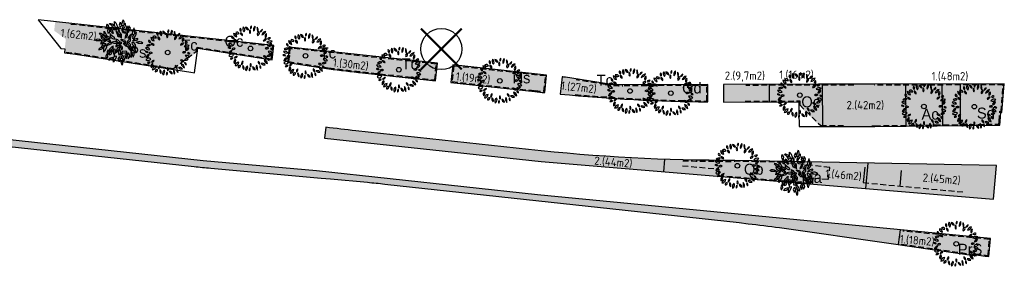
# Model space of a CAD drawing. Header units: metres. Extents: x 197542 to 199322, y 355606 to 356153.
# Tile 3 of 19: x 197918 to 198025, y 356116 to 356143. Entities that reach past the tile are written whole.
import ezdxf

# ---------------------------------------------------------------- set-up
doc = ezdxf.new("R2010")
doc.units = ezdxf.units.M
doc.linetypes.add('DASHED4', pattern=[0.1875, 0.125, -0.0625])
doc.layers.add('-bomen BRO 16-06-2011', color=6, linetype='Continuous')
doc.layers.add('N-WE-GR-BOOM', color=96, linetype='Continuous')
for name, color, linetype, lineweight in [('B-WE-GR-BOOM-S', 252, 'Continuous', 25), ('N-GV-GR-BEPLANTING_CULTUUR_VASTEPLANTEN-T', 1, 'Continuous', 35), ('N-WE-GR-BOOM-S', 96, 'Continuous', 25), ('N-WE-GR-GEOTEXTIEL-G', 18, 'DASHED4', 30), ('N-WE-GR-WORTELSCHERM-G', 20, 'DASHED4', 30), ('V-WE-GR-BOOM-S', 10, 'Continuous', 25)]:
    doc.layers.add(name, color=color, linetype=linetype, lineweight=lineweight)
doc.layers.add('N-WE-GR-TEELAARDE_TYPE-E-A', color=7, linetype='Continuous', lineweight=18, true_color=0xe74bec)
doc.layers.add('N-WE-VH-GRAS', color=7, linetype='Continuous', lineweight=9, true_color=0x8dd176)
doc.layers.add('X-XX-HULPLIJNEN', color=4, linetype='Continuous', plot=False)
doc.styles.add('ATT', font='romans.shx')
doc.styles.add('bomennummering', font='LCALLIG.TTF', dxfattribs={"height": 0.5})
doc.styles.add('NLCS-ISO', font='NLCS-ISO.ttf')

# ---------------------------------------------------------------- blocks, each defined once
blk = doc.blocks.new('12PPLT06')
at = {"color": 0, "linetype": 'ByBlock'}
blk.add_circle((-0.000255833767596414, 0.0006692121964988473), 0.05, dxfattribs=at)
for centre, radius, start, end in [((-0.1922265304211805, 0.4144898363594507), 0.04510308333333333, 146.815069, 244.019343), ((-0.2497319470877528, 0.3986316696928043), 0.04510308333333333, 326.815069, 64.019343), ((-0.0861073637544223, 0.4282650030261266), 0.08348141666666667, 149.473723, 231.758585), ((-0.209690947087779, 0.4051008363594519), 0.08348141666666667, 329.473723, 51.758585), ((-0.02870544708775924, 0.4858358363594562), 0.08172058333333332, 192.305955, 259.684897), ((-0.1231813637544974, 0.388018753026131), 0.08172058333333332, 12.305955, 79.68489699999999), ((0.05000580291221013, 0.4504235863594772), 0.05243733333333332, 125.409332, 202.710088), ((-0.02874894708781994, 0.4729173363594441), 0.05243733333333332, 305.409332, 22.710088), ((0.1770898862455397, 0.4065607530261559), 0.1137750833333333, 133.811686, 194.307734), ((-0.01192153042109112, 0.4605457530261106), 0.1137750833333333, 313.811686, 14.307734), ((0.2574144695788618, 0.4291249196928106), 0.1143496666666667, 163.464229, 212.790564), ((0.05166538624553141, 0.3997421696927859), 0.1143496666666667, 343.464229, 32.790564), ((-0.3812560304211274, 0.2554981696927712), 0.03687258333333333, 163.493346, 274.469734), ((-0.4137354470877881, 0.2292142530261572), 0.03687258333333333, 343.493346, 94.469734), ((-0.3790860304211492, 0.2477432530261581), 0.081791, 3.318929, 83.19036499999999), ((-0.2877341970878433, 0.3336924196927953), 0.081791, 183.318929, 263.190365), ((-0.2982741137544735, 0.2994408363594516), 0.05821033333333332, 25.453651, 116.685197), ((-0.2718556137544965, 0.3764686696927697), 0.05821033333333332, 205.453651, 296.6851970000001), ((-0.1618326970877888, 0.3338885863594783), 0.05570899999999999, 168.806602, 257.639098), ((-0.2284075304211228, 0.2902852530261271), 0.05570899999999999, 348.806602, 77.639098), ((0.04061563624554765, 0.3678615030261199), 0.06638033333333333, 145.524785, 220.832734), ((-0.06433119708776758, 0.3620330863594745), 0.06638033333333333, 325.524785, 40.83273399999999), ((0.2042821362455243, 0.3047935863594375), 0.05733175, 103.891386, 198.903947), ((0.1362783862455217, 0.3418740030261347), 0.05733175, 283.891386, 18.903947), ((0.1966333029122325, 0.4278707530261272), 0.0671975, 284.100357, 348.465016), ((0.2788443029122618, 0.3492606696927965), 0.0671975, 104.100357, 168.465016), ((0.3554936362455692, 0.2580414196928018), 0.1178019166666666, 100.300505, 160.447649), ((0.2234203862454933, 0.4133692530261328), 0.1178019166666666, 280.300505, 340.447649), ((0.3801633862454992, 0.2704886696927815), 0.06404974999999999, 122.581735, 207.179988), ((0.2886953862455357, 0.2952014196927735), 0.06404974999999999, 302.581735, 27.17998800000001), ((0.4133008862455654, 0.1913606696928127), 0.04460749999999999, 59.98145400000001, 155.66759), ((0.3949721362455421, 0.248364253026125), 0.04460749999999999, 239.981454, 335.66759), ((-0.4752231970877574, -0.03667174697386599), 0.06300191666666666, 44.25764999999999, 108.592661), ((-0.450188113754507, 0.06701016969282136), 0.06300191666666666, 224.25765, 288.592661), ((-0.4559597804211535, 0.02465575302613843), 0.07996766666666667, 30.948236, 110.578394), ((-0.415484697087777, 0.1406452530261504), 0.07996766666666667, 210.948236, 290.578394), ((-0.4032495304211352, 0.08753425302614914), 0.08471958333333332, 69.720138, 135.64891), ((-0.4344656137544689, 0.226225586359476), 0.08471958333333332, 249.720138, 315.64891), ((-0.3678316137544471, -0.06481383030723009), 0.06992266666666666, 60.509485, 129.29199), ((-0.3534903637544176, 0.1337669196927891), 0.06314383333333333, 22.572306, 98.33354299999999), ((-0.3043353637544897, 0.2204817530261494), 0.06314383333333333, 202.572306, 278.3335430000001), ((0.3410773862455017, 0.143559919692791), 0.06633966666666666, 86.02821899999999, 161.369762), ((0.2828089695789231, 0.230933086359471), 0.06633966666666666, 266.028219, 341.369762), ((0.3660280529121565, -0.0461168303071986), 0.06502333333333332, 58.874764, 131.213524), ((0.3567975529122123, 0.05846016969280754), 0.06502333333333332, 238.874764, 311.213524), ((0.3983755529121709, 0.2140967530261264), 0.09187275, 244.7352629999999, 320.578115), ((0.4301350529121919, 0.07267058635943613), 0.09187275, 64.735263, 140.578115), ((0.4628914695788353, 0.03809850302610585), 0.06592175, 90.25287399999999, 173.522083), ((0.3970997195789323, 0.1114569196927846), 0.06592175, 270.252874, 353.5220830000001), ((-0.3856936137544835, -0.1306236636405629), 0.09234183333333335, 100.876159, 165.447913), ((-0.4924966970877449, -0.01673874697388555), 0.09234183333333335, 280.876159, 345.447913), ((-0.411169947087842, -0.1962779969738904), 0.07279833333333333, 54.97446299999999, 151.379225), ((-0.4332910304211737, -0.1017925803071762), 0.07279833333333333, 234.974463, 331.379225), ((-0.3988381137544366, -0.2663327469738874), 0.05835274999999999, 71.81924599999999, 140.08176), ((-0.425385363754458, -0.1734484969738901), 0.05835274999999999, 251.819246, 320.08176), ((-0.3776902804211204, 0.05016466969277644), 0.06992266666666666, 240.509485, 309.29199), ((-0.2960180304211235, -0.2328259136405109), 0.06249758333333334, 87.172434, 157.236469), ((-0.3505646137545, -0.1462222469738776), 0.06249758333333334, 267.172434, 337.236469), ((0.2959620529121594, -0.2261938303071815), 0.06442966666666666, 28.807165, 103.91988), ((0.336918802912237, -0.1326099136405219), 0.06442966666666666, 208.807165, 283.91988), ((0.4250529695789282, -0.2125242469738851), 0.07530733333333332, 71.371166, 141.75354), ((0.3899658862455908, -0.09454383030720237), 0.07530733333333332, 251.371166, 321.75354), ((0.4073073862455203, -0.1426145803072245), 0.08137058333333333, 29.195197, 106.718901), ((0.454932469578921, -0.02499216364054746), 0.08137058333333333, 209.195197, 286.718901), ((0.4502331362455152, -0.04529299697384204), 0.04464991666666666, 28.19813599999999, 112.191787), ((0.4727193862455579, 0.01714758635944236), 0.04464991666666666, 208.198136, 292.191787), ((-0.300776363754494, -0.2997434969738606), 0.06498733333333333, 113.475292, 203.45596), ((-0.3862814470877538, -0.2660029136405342), 0.06498733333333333, 293.475292, 23.45596), ((-0.3404386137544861, -0.286296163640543), 0.08883749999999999, 271.632764, 352.026789), ((-0.2499286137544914, -0.3874203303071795), 0.08883749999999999, 91.63276400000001, 172.026789), ((-0.2305322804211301, -0.4082693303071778), 0.04104691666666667, 76.54190600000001, 193.477426), ((-0.2608957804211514, -0.3779159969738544), 0.04104691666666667, 256.541906, 13.477426), ((-0.1213639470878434, -0.3477423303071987), 0.07992766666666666, 122.887314, 186.725334), ((-0.244141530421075, -0.289984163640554), 0.07992766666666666, 302.887314, 6.725333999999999), ((-0.09836994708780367, -0.3976454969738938), 0.07587533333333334, 159.116987, 230.360624), ((-0.2176659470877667, -0.4290285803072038), 0.07587533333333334, 339.116987, 50.360624), ((-0.01992978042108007, -0.4540436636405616), 0.09055483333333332, 122.116989, 201.727527), ((-0.152194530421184, -0.4108697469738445), 0.09055483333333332, 302.116989, 21.727527), ((0.0214697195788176, -0.4669088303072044), 0.05212266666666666, 129.747505, 206.070901), ((-0.05867703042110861, -0.4497403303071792), 0.05212266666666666, 309.747505, 26.070901), ((0.05309013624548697, -0.3604013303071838), 0.06279416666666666, 148.787661, 221.5977109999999), ((-0.04757369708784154, -0.3695494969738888), 0.06279416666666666, 328.787661, 41.597711), ((0.1123076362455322, -0.397803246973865), 0.07050225, 185.31956, 260.418968), ((0.03037446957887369, -0.4738584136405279), 0.07050225, 5.31956, 80.41896799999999), ((0.2468061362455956, -0.3953419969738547), 0.1233375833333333, 165.20711, 218.321749), ((0.0307931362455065, -0.4403295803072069), 0.1233375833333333, 345.20711, 38.321749), ((0.2217668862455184, -0.2893535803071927), 0.05859191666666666, 173.649981, 254.6514450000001), ((0.1480257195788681, -0.3393753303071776), 0.05859191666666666, 353.649981, 74.65144500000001), ((0.2555320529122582, -0.3939920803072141), 0.05361883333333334, 156.775419, 231.2879720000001), ((0.1727245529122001, -0.4146869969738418), 0.05361883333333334, 336.775419, 51.287972), ((0.2580326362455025, -0.405242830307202), 0.08059875, 38.69621400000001, 106.241545), ((0.2983952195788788, -0.2774710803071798), 0.08059875, 218.696214, 286.241545), ((0.3923588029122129, -0.2358448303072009), 0.0967875, 186.548686, 256.891132), ((0.2742512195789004, -0.3411484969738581), 0.0967875, 6.548686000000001, 76.891132), ((0.410380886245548, -0.2204391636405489), 0.04222583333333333, 179.255722, 267.628659), ((0.3664114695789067, -0.2620803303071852), 0.04222583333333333, 359.255722, 87.628659)]:
    blk.add_arc(centre, radius, start, end, dxfattribs=at)
at = {"color": 0, "linetype": 'ByBlock', "style": 'ATT'}
for tag, p, flags in [('ITEM', (-0.9110891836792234, -3.045691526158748), 3), ('ROOM_NUMBER', (-0.9110891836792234, -4.379024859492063), 1)]:
    blk.add_attdef(tag, p, '', height=1, dxfattribs=dict(at, flags=flags))
blk = doc.blocks.new('BOOM_VERWIJDEREN')
at = {"layer": 'B-WE-GR-BOOM-S', "ltscale": 0.1}
h = blk.add_hatch(color=256, dxfattribs=at)
edge = h.paths.add_edge_path()
edge.add_arc((0, 0), 0.15, 0, 360)
at = {"layer": 'B-WE-GR-BOOM-S'}
for centre, radius in [((-7.361222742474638e-12, 5.115907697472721e-12), 2.5), ((0, 0), 0.04499999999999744)]:
    blk.add_circle(centre, radius, dxfattribs=at)
at = {"layer": 'B-WE-GR-BOOM-S', "ltscale": 0.1}
blk.add_circle((0, 0), 0.15, dxfattribs=at)
at = {"layer": 'V-WE-GR-BOOM-S', "const_width": 0.25, "flags": 128}
for points in [[(2.474873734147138, -2.474873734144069), (-2.474873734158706, 2.474873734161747)], [(2.474873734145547, 2.474873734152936), (-2.474873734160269, -2.474873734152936)]]:
    blk.add_lwpolyline(points, dxfattribs=at)
blk = doc.blocks.new('BA041')
for p, q in [((-618.0666500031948, 1896.533349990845), (-618.0666500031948, 2336.799999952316)), ((-618.0666500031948, 2336.799999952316), (-474.1333500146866, 2175.933349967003)), ((-474.1333500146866, 2175.933349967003), (-313.2666499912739, 1744.133349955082)), ((8.466650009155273, 2252.133349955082), (-127, 1921.933349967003)), ((-14.13205000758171, 2197.048999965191), (127, 1981.199999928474)), ((237.0666500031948, 2379.133349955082), (127, 1981.199999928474)), ((330.1999999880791, 2531.533349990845), (237.0666500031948, 2379.133349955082)), ((330.1999999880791, 2531.533349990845), (389.4666500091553, 2328.333350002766)), ((389.4666500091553, 2328.333350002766), (389.4666500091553, 1964.266649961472)), ((-1744.133349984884, 1295.399999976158), (-1473.200000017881, 753.5333499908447)), ((-1744.133349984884, 821.2666499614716), (-1744.133349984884, 1295.399999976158)), ((-1422.40000000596, 2057.399999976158), (-1286.933349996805, 1811.866649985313)), ((-1329.266649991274, 1532.466649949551), (-1405.466650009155, 1532.466649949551)), ((-1354.666649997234, 1363.133349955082), (-1329.266649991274, 1532.466649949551)), ((-1320.799999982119, 1058.333349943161), (-1354.666649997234, 1363.133349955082)), ((-1312.333350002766, 1574.799999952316), (-1329.266649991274, 1532.466649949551)), ((-1286.933349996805, 1811.866649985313), (-1312.333350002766, 1574.799999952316)), ((-1312.333350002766, 1574.799999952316), (-1143, 1363.133349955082)), ((-1143, 1363.133349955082), (-1227.666649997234, 1041.399999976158)), ((-1126.066650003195, 2040.466649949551), (-1159.933349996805, 2099.733349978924)), ((-948.2666499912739, 1896.533349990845), (-1126.066650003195, 2040.466649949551)), ((-1075.266649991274, 1600.199999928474), (-922.8666500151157, 1498.599999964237)), ((-948.2666499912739, 1896.533349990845), (-778.9333499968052, 1845.733349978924)), ((-948.2666499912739, 1896.533349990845), (-897.4666500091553, 1769.533349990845)), ((-922.8666500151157, 1498.599999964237), (-753.533350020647, 1066.799999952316)), ((-897.4666500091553, 1769.533349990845), (-736.5999999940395, 1473.199999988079)), ((-897.4666500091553, 1769.533349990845), (-499.5333499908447, 1608.666649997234)), ((-778.9333499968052, 1845.733349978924), (-618.0666500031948, 1896.533349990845)), ((-736.5999999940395, 1473.199999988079), (-389.4666500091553, 1430.866649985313)), ((-618.0666500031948, 1896.533349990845), (-499.5333499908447, 1608.666649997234)), ((-364.0666500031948, 1651), (-527.5967000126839, 1676.820549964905)), ((-389.4666500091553, 1523.999999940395), (-499.5333499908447, 1608.666649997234)), ((-457.1999999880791, 1303.866649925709), (-211.6666499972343, 1041.399999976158)), ((-237.0666500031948, 711.1999999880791), (-457.1999999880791, 1303.866649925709)), ((-389.4666500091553, 1430.866649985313), (-389.4666500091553, 1523.999999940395)), ((-313.2666499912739, 1744.133349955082), (-364.0666500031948, 1651)), ((-127, 1600.199999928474), (-186.2666499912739, 1701.799999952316)), ((-127, 1921.933349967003), (8.466650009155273, 1701.799999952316)), ((-93.13334998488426, 1151.466650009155), (-127, 1600.199999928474)), ((42.33335000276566, 1100.66664993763), (-25.40000000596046, 905.9333499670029)), ((8.466650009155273, 1701.799999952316), (67.73335000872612, 1735.66664993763)), ((118.533350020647, 956.7333499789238), (42.33335000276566, 1100.66664993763)), ((67.73335000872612, 1735.66664993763), (93.13334998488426, 1879.599999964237)), ((93.13334998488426, 1879.599999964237), (127, 1896.533349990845)), ((127, 1981.199999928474), (127, 1896.533349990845)), ((127, 1896.533349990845), (352.1441999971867, 1896.533349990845)), ((389.4666500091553, 1964.266649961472), (160.8666499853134, 1549.399999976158)), ((160.8666499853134, 1549.399999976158), (186.2666500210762, 1371.599999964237)), ((186.2666500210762, 1371.599999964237), (321.7333500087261, 1507.066649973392)), ((186.2666500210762, 1371.599999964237), (474.1333500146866, 1219.199999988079)), ((186.2666500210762, 1371.599999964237), (287.8666500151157, 1117.599999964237)), ((287.8666500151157, 1117.599999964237), (745.0666500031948, 1016)), ((567.2666500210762, 2099.733349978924), (389.4666500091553, 1964.266649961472)), ((474.1333500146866, 1219.199999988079), (863.6000000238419, 1219.199999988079)), ((685.8000000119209, 1744.133349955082), (635, 1490.133349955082)), ((635, 1490.133349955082), (863.6000000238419, 1219.199999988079)), ((753.533350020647, 1854.199999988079), (685.8000000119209, 1744.133349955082)), ((762, 1786.466650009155), (753.533350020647, 1854.199999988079)), ((956.7333500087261, 1295.399999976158), (762, 1786.466650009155)), ((770.4666500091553, 1219.199999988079), (770.4666500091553, 1058.333349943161)), ((863.6000000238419, 1219.199999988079), (956.7333500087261, 1176.866649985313)), ((956.7333500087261, 1854.199999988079), (873.6000999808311, 1505.040349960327)), ((1109.133349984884, 1591.733349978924), (956.7333500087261, 1854.199999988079)), ((956.7333500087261, 1295.399999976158), (1066.800000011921, 1405.466649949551)), ((956.7333500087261, 1176.866649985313), (956.7333500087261, 1295.399999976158)), ((1066.800000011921, 1405.466649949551), (1109.133349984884, 1591.733349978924)), ((1354.666649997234, 1270), (1303.866650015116, 965.1999999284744)), ((1490.133349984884, 1566.333350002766), (1354.666649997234, 1270)), ((1498.59999999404, 1651), (1490.133349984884, 1566.333350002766)), ((1490.133349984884, 1566.333350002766), (1557.866649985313, 1380.066649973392)), ((1557.866649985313, 1380.066649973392), (1557.866649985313, 982.1333499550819)), ((1778, 1151.466650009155), (1557.866649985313, 982.1333499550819)), ((-2599.266650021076, 228.5999999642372), (-2768.59999999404, 313.2666499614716)), ((-2226.733349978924, 228.5999999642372), (-2599.266650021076, 228.5999999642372)), ((-2302.933349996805, 1041.399999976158), (-2133.59999999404, 855.1333499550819)), ((-2133.59999999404, 1041.399999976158), (-2302.933349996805, 1041.399999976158)), ((-2108.199999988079, 270.9333499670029), (-2226.733349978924, 228.5999999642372)), ((-1744.133349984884, 821.2666499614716), (-2133.59999999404, 1041.399999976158)), ((-2133.59999999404, 855.1333499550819), (-1862.666649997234, 770.4666500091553)), ((-1634.066650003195, 152.3999999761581), (-2116.666649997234, -152.4000000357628)), ((-2116.666649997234, -152.4000000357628), (-2091.266649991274, 16.93334996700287)), ((-2108.199999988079, 719.6666499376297), (-2057.399999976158, 474.1333499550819)), ((-1955.799999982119, 643.4666499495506), (-2108.199999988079, 719.6666499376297)), ((-2108.199999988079, 270.9333499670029), (-1972.733350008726, 270.9333499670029)), ((-2091.266649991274, 16.93334996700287), (-1989.666649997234, 203.1999999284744)), ((-2057.399999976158, 474.1333499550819), (-1659.466649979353, 262.4666499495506)), ((-1972.733350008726, 270.9333499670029), (-1989.666649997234, 203.1999999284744)), ((-1659.466649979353, 262.4666499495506), (-1989.666649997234, 203.1999999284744)), ((-1473.200000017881, 237.0666499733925), (-1955.799999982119, 643.4666499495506)), ((-1862.666649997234, 770.4666500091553), (-1744.133349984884, 821.2666499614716)), ((-1744.133349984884, 821.2666499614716), (-1659.466649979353, 635)), ((-1659.466649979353, 635), (-1574.800000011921, 635)), ((-1574.800000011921, 321.7333499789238), (-1659.466649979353, 262.4666499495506)), ((-1659.466649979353, 262.4666499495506), (-1634.066650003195, 152.3999999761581)), ((-1617.133349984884, 499.5333499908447), (-1574.800000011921, 457.1999999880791)), ((-1473.200000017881, 753.5333499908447), (-1591.733350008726, 770.4666500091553)), ((-1591.733350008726, 770.4666500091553), (-1574.800000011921, 635)), ((-1464.733350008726, 558.7999999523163), (-1574.800000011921, 635)), ((-1574.800000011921, 457.1999999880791), (-1278.466649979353, 355.5999999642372)), ((-1574.800000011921, 457.1999999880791), (-1574.800000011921, 321.7333499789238)), ((-1473.200000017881, 753.5333499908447), (-1473.200000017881, 564.6615499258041)), ((-1473.200000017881, 753.5333499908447), (-1185.333350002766, 618.0666499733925)), ((-1210.733349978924, 118.5333499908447), (-1473.200000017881, 237.0666499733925)), ((-1117.59999999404, 389.4666500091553), (-1464.733350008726, 558.7999999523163)), ((-1109.133349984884, 42.33334994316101), (-1354.666649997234, -93.13335007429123)), ((-1227.666649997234, 1041.399999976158), (-1320.799999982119, 1058.333349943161)), ((-1278.466649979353, 355.5999999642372), (-1109.133349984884, 245.5333499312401)), ((-1109.133349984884, 118.5333499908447), (-1210.733349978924, 118.5333499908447)), ((-1185.333350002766, 618.0666499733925), (-1117.59999999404, 482.5999999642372)), ((-1134.533349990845, 1049.866649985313), (-1109.133349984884, 956.7333499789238)), ((-1117.59999999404, 482.5999999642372), (-1117.59999999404, 389.4666500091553)), ((-1109.133349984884, 956.7333499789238), (-677.3333500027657, 626.5333499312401)), ((-1109.133349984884, 245.5333499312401), (-1109.133349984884, 42.33334994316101)), ((-1109.133349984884, 42.33334994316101), (-601.1333499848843, 169.333349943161)), ((-947.7285000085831, 43.74604994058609), (-1016, -135.4666500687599)), ((-1012.480150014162, 66.49664998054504), (-702.7333499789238, -42.33335000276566)), ((-753.533350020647, 1066.799999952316), (-761.9999999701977, 1016)), ((-677.3333500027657, 626.5333499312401), (-609.5999999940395, 457.1999999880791)), ((-609.5999999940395, 457.1999999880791), (-651.9333499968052, 423.333349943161)), ((-601.1333499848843, 169.333349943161), (-59.26664999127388, -42.33335000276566)), ((-254.0692999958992, 33.76144993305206), (-482.5999999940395, -313.2666500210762)), ((-465.6666499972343, 397.9333499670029), (-389.4666500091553, 169.333349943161)), ((-389.4666500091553, 169.333349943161), (-307.5522999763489, 54.65324991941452)), ((-237.0666500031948, 711.1999999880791), (-304.8000000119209, 719.6666499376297)), ((-101.5999999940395, 635), (-237.0666500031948, 711.1999999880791)), ((-211.6666499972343, 1041.399999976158), (-25.40000000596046, 694.2666499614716)), ((-25.40000000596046, 694.2666499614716), (-101.5999999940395, 635)), ((-25.40000000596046, 905.9333499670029), (-25.40000000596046, 694.2666499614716)), ((-25.40000000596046, 694.2666499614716), (135.4666500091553, 507.9999999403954)), ((118.533350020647, 414.8666499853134), (474.1333500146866, 321.7333499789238)), ((118.533350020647, 313.2666499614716), (118.533350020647, 414.8666499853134)), ((558.8000000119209, -5.960464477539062e-08), (118.533350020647, 313.2666499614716)), ((135.4666500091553, 507.9999999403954), (135.4666500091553, 956.7333499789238)), ((474.1333500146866, 321.7333499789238), (558.8000000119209, 118.5333499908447)), ((635, 541.8666499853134), (491.0666500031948, 499.5333499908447)), ((491.0666500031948, 499.5333499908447), (508, 474.1333499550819)), ((626.533350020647, 872.0666499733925), (524.9333500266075, 609.5999999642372)), ((524.9333500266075, 609.5999999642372), (524.9333500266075, 509.4940999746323)), ((558.8000000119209, 118.5333499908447), (558.8000000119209, -5.960464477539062e-08)), ((770.4666500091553, 1058.333349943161), (626.533350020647, 872.0666499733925)), ((745.0666500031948, 795.8666499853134), (635, 541.8666499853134)), ((745.0666500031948, 1016), (745.0666500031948, 795.8666499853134)), ((1100.666649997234, 507.9999999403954), (762, 143.9333499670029)), ((762, 143.9333499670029), (762, -50.80000007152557)), ((762, 59.26664996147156), (889, 59.26664996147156)), ((965.2000000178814, 516.4666499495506), (838.1999999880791, 499.5333499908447)), ((1100.666649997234, 194.7333499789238), (889, 59.26664996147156)), ((889, 59.26664996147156), (1075.266650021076, -135.4666500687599)), ((1151.466649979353, 702.7333499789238), (965.2000000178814, 516.4666499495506)), ((1100.666649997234, 651.9333499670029), (1100.666649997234, 194.7333499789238)), ((1202.266650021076, 922.8666499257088), (1151.466649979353, 702.7333499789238)), ((1303.866650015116, 965.1999999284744), (1337.733350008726, 905.9333499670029)), ((1490.133349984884, 905.9333499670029), (1320.799999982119, 584.1999999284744)), ((1320.799999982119, 584.1999999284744), (1329.266649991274, 499.5333499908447)), ((1320.799999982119, 42.33334994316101), (1397, 67.73334991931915)), ((1346.200000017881, -177.8000000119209), (1320.799999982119, 42.33334994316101)), ((1329.266649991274, 499.5333499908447), (1405.466650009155, 474.1333499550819)), ((1337.733350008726, 905.9333499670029), (1490.133349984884, 905.9333499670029)), ((1786.466650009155, 245.5333499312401), (1346.200000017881, 194.7333499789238)), ((1557.866649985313, 982.1333499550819), (1490.133349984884, 905.9333499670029)), ((1718.733349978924, 93.13335001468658), (1803.40000000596, 76.19999998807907)), ((1913.466650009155, 465.6666499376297), (1786.466650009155, 245.5333499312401)), ((1803.40000000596, 76.19999998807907), (1989.666650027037, -33.86665004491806)), ((-2286, -651.9333500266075), (-2319.866650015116, -728.1333500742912)), ((-2074.333350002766, -499.5333500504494), (-2286, -651.9333500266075)), ((-2057.399999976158, -397.9333500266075), (-2074.333350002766, -499.5333500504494)), ((-2074.333350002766, -499.5333500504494), (-1879.59999999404, -474.1333500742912)), ((-1888.066649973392, -101.6000000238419), (-2057.399999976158, -397.9333500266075)), ((-1651, -254.0000000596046), (-2057.399999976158, -397.9333500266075)), ((-1574.800000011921, -101.6000000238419), (-1888.066649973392, -101.6000000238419)), ((-1879.59999999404, -474.1333500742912), (-1811.866650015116, -541.8666500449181)), ((-1651, -254.0000000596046), (-1811.866650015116, -516.4666500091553)), ((-1811.866650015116, -516.4666500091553), (-1811.866650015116, -939.8000000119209)), ((-1735.666649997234, -914.4000000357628), (-1811.866650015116, -939.8000000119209)), ((-1811.866650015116, -939.8000000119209), (-1803.40000000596, -1016.000000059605)), ((-1515.533349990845, -499.5333500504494), (-1735.666649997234, -914.4000000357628)), ((-1490.133349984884, -304.8000000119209), (-1707.789800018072, -346.6570000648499)), ((-1608.666649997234, -254.0000000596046), (-1651, -254.0000000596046)), ((-1608.666649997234, -254.0000000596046), (-1524, -135.4666500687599)), ((-1608.666649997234, -254.0000000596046), (-1591.111949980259, -324.2189500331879)), ((-1524, -135.4666500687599), (-1574.800000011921, -101.6000000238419)), ((-1490.133349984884, -304.8000000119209), (-1515.533349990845, -499.5333500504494)), ((-1354.666649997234, -93.13335007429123), (-1490.133349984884, -304.8000000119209)), ((-1016, -135.4666500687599), (-1490.133349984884, -304.8000000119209)), ((-1354.666649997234, -804.3333500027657), (-1430.866649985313, -973.666650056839)), ((-1430.866649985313, -973.666650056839), (-1430.866649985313, -1261.533349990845)), ((-1244.59999999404, -846.6666499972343), (-1354.666649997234, -804.3333500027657)), ((-1244.59999999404, -846.6666499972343), (-1270, -956.7333500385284)), ((-1270, -956.7333500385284), (-1236.133349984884, -948.2666500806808)), ((-1151.466649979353, -643.4666500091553), (-1244.59999999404, -846.6666499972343)), ((-1236.133349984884, -948.2666500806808), (-1236.133349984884, -1092.200000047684)), ((-1176.866649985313, -1354.666650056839), (-1126.066650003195, -1066.800000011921)), ((-931.3333499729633, -440.2666500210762), (-1151.466649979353, -643.4666500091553)), ((-1126.066650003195, -1066.800000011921), (-855.1333500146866, -787.3999999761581)), ((-778.9333499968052, -770.4666500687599), (-1032.933349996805, -1270.000000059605)), ((-778.9333499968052, -347.1333500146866), (-931.3333499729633, -440.2666500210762)), ((-855.1333500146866, -787.3999999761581), (-778.9333499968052, -770.4666500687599)), ((-728.1333499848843, -431.8000000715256), (-778.9333499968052, -347.1333500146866)), ((-778.9333499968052, -770.4666500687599), (-728.1333499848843, -787.3999999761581)), ((-728.1333499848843, -787.3999999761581), (-626.5333499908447, -626.5333499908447)), ((-728.1333499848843, -787.3999999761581), (-728.1333499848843, -1134.533350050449)), ((-702.7333499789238, -42.33335000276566), (-59.26664999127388, -42.33335000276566)), ((-304.8000000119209, -592.666650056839), (-685.8000000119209, -1337.733350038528)), ((-626.5333499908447, -626.5333499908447), (-558.7999999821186, -762)), ((-558.7999999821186, -762), (-558.7999999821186, -956.7333500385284)), ((-558.7999999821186, -956.7333500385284), (-474.1333500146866, -931.3333500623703)), ((-558.7999999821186, -956.7333500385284), (-533.3999999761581, -1066.800000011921)), ((-482.5999999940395, -313.2666500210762), (-482.5999999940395, -423.3333500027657)), ((-482.5999999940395, -423.3333500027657), (-389.4666500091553, -389.4666500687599)), ((-389.4666500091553, -389.4666500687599), (-160.8666499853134, -228.6000000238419)), ((-43.0947499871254, -406.9403500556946), (-304.8000000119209, -592.666650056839)), ((-101.5999999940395, -651.9333500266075), (-186.2666499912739, -711.2000000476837)), ((-169.3333500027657, -1210.733350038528), (-101.5999999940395, -651.9333500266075)), ((-160.8666499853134, -228.6000000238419), (-25.40000000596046, -194.7333500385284)), ((-160.8666499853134, -228.6000000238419), (135.4666500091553, -677.3333500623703)), ((-101.5999999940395, -448.4602000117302), (-101.5999999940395, -651.9333500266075)), ((-101.5999999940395, -651.9333500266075), (16.93335002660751, -922.8666500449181)), ((-59.26664999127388, -42.33335000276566), (0, -5.960464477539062e-08)), ((-25.40000000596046, -194.7333500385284), (194.7333500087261, -431.8000000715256)), ((16.93335002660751, -922.8666500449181), (16.93335002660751, -1126.066650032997)), ((93.13334998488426, -1185.333350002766), (381, -1075.266650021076)), ((194.7333500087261, -668.8666500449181), (135.4666500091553, -677.3333500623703)), ((135.4666500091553, -677.3333500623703), (186.2666500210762, -804.3333500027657)), ((160.8666499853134, -1075.266650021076), (152.4000000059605, -1159.933350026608)), ((245.533350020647, -956.7333500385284), (160.8666499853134, -1075.266650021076)), ((194.7333500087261, -431.8000000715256), (194.7333500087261, -668.8666500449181)), ((618.0666500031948, -914.4000000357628), (245.533350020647, -956.7333500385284)), ((381, -33.86665004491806), (347.1333500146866, -50.80000007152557)), ((347.1333500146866, -50.80000007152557), (347.1333500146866, -118.5333500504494)), ((347.1333500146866, -118.5333500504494), (584.2000000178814, -330.2000000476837)), ((609.5999999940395, -135.4666500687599), (381, -33.86665004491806)), ((381, -1075.266650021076), (897.4666500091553, -1075.266650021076)), ((795.8666500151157, -1075.266650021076), (516.4666500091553, -1363.133350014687)), ((558.8000000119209, -5.960464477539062e-08), (609.5999999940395, -135.4666500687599)), ((584.2000000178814, -330.2000000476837), (922.8666500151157, -414.8666500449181)), ((609.5999999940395, -135.4666500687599), (736.5999999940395, -313.2666500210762)), ((728.1333500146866, -931.3333500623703), (618.0666500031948, -914.4000000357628)), ((685.8000000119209, -1075.266650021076), (728.1333500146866, -931.3333500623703)), ((736.5999999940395, -313.2666500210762), (753.533350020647, -372.5333500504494)), ((762, -50.80000007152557), (1075.266650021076, -431.8000000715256)), ((897.4666500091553, -1075.266650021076), (863.6000000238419, -1210.733350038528)), ((922.8666500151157, -414.8666500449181), (1016, -499.5333500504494)), ((1016, -499.5333500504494), (1041.399999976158, -491.0666500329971)), ((1075.266650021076, -431.8000000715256), (1041.399999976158, -491.0666500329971)), ((1041.399999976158, -491.0666500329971), (1143, -711.2000000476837)), ((1075.266650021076, -135.4666500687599), (1075.266650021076, -431.8000000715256)), ((1143, -711.2000000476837), (1143, -821.2666500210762)), ((1295.40000000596, -829.7333500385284), (1236.133350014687, -889.0000000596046)), ((1236.133350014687, -889.0000000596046), (1329.266649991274, -1405.466650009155)), ((1286.933349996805, -508), (1329.266649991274, -397.9333500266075)), ((1447.800000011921, -846.6666499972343), (1286.933349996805, -508)), ((1447.800000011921, -846.6666499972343), (1295.40000000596, -829.7333500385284)), ((1329.266649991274, -397.9333500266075), (1346.200000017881, -406.4000000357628)), ((1735.666649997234, -618.0666500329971), (1346.200000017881, -177.8000000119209)), ((1447.800000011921, -846.6666499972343), (1524, -939.8000000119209)), ((1524, -939.8000000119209), (1481.666650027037, -990.6000000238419)), ((1481.666650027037, -990.6000000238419), (1481.666650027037, -1303.866649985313)), ((1524, -939.8000000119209), (1701.800000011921, -1058.333350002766)), ((1989.666650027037, -33.86665004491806), (2294.466650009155, -84.66664999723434)), ((2294.466650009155, -84.66664999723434), (2463.800000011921, -42.33335000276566)), ((-1380.066649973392, -1557.866650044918), (-1540.933349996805, -1752.600000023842)), ((-1430.866649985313, -1261.533349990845), (-1498.59999999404, -1270.000000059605)), ((-1430.866649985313, -1261.533349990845), (-1380.066649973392, -1557.866650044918)), ((-1236.133349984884, -1092.200000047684), (-1415.876499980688, -1348.97595000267)), ((-1134.533349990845, -1684.866649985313), (-1295.40000000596, -1845.733350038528)), ((-1032.933349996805, -1270.000000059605), (-1176.866649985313, -1354.666650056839)), ((-821.2666499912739, -1583.266650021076), (-1134.533349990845, -1684.866649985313)), ((-761.9999999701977, -1651.000000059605), (-821.2666499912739, -1583.266650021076)), ((-431.7999999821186, -1583.266650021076), (-736.5999999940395, -2116.666649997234)), ((-736.5999999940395, -2116.666649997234), (-736.5999999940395, -1608.666650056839)), ((-728.1333499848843, -1134.533350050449), (-643.4666500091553, -1473.200000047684)), ((-643.4666500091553, -1473.200000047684), (-448.7333500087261, -1430.866650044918)), ((-448.7333500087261, -1430.866650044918), (-431.7999999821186, -1583.266650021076)), ((-152.3999999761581, -1591.733350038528), (-245.533350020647, -1778)), ((-245.533350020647, -1778), (-118.5333499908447, -1998.133350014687)), ((-101.5999999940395, -1346.200000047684), (-169.3333500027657, -1210.733350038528)), ((-59.26664999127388, -1507.066650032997), (-152.3999999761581, -1591.733350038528)), ((8.466650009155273, -1786.46665006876), (-118.5333499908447, -1998.133350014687)), ((-118.5333499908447, -1998.133350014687), (-118.5333499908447, -2074.333350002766)), ((16.93335002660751, -1126.066650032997), (-101.5999999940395, -1346.200000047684)), ((8.466650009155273, -1718.733350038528), (-59.26664999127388, -1507.066650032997)), ((228.5999999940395, -1718.733350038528), (8.466650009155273, -1718.733350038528)), ((8.466650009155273, -1718.733350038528), (8.466650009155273, -1786.46665006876)), ((194.7333500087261, -2421.466650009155), (8.466650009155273, -1786.46665006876)), ((152.4000000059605, -1159.933350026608), (76.2000000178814, -1371.600000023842)), ((76.2000000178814, -1371.600000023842), (228.5999999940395, -1718.733350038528)), ((228.5999999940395, -1718.733350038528), (245.533350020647, -1786.46665006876)), ((245.533350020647, -1786.46665006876), (245.533350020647, -2252.133350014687)), ((482.5999999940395, -1938.866650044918), (245.533350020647, -1786.46665006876)), ((516.4666500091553, -1363.133350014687), (643.4666500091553, -1744.133350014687)), ((643.4666500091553, -1744.133350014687), (736.5999999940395, -1422.400000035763)), ((736.5999999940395, -1422.400000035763), (863.6000000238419, -1210.733350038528)), ((796.1085500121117, -1323.219050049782), (829.7333500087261, -1659.466650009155)), ((829.7333500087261, -1659.466650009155), (878.2755500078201, -1699.918500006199)), ((999.0666500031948, -1498.600000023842), (846.6666499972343, -1752.600000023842)), ((863.6000000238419, -1210.733350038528), (965.2000000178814, -1210.733350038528)), ((965.2000000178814, -1210.733350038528), (999.0666500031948, -1498.600000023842)), ((1329.266649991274, -1405.466650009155), (1413.933349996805, -1481.666649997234)), ((1397, -1413.933350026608), (1413.933349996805, -1481.666649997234)), ((1413.933349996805, -1481.666649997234), (1405.466650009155, -1549.400000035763)), ((1481.666650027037, -1303.866649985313), (1413.933349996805, -1481.666649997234)), ((245.533350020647, -2252.133350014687), (194.7333500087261, -2421.466650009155))]:
    blk.add_line(p, q)
blk.add_circle((0, -5.960464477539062e-08), 125)
for centre, radius, start, end in [((-1100.666649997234, 1803.399999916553), 414.86665, 141.709836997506, 221.6335389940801), ((-1109.133349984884, 1523.999999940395), 575.73335, 39.05313700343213, 95.04245100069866), ((-482.5999999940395, 1540.933349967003), 601.13335, 174.2894069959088, 241.9754990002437), ((203.1999999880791, 1481.66664993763), 448.7333499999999, 150.5241109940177, 228.0940580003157), ((-59.26664999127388, 2015.066649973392), 634.9999999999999, 306.8698979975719, 7.696051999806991), ((990.5999999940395, 1134.533349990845), 778.93335, 302.1372490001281, 1.231976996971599), ((-2455.333350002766, -118.5333500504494), 524.9333499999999, 48.28924299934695, 125.9605169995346), ((-626.5333499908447, 897.4666499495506), 482.5999999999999, 172.9987319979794, 266.9335139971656), ((-499.5333499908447, -110.0666500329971), 499.53335, 349.8753279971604, 86.18592499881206), ((1524, 279.3999999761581), 719.6666499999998, 116.5650509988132, 162.204011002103), ((1524, 279.3999999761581), 719.6666499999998, 107.795988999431, 116.5650509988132), ((1964.266649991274, -338.666650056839), 812.7999999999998, 93.61388099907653, 139.2053569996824), ((990.5999999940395, -558.8000000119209), 745.0666499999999, 355.4519579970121, 57.03059599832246), ((2074.333350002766, -406.4000000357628), 541.86665, 43.06941299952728, 119.310006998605), ((-2353.733350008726, 93.13335001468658), 829.7333500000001, 267.6626939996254, 311.6335389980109), ((-1727.199999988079, 67.73334991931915), 1117.6, 294.0502990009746, 333.434949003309), ((-685.8000000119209, -575.7333500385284), 516.4666499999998, 287.241459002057, 344.8270850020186), ((1481.666650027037, -237.0666500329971), 685.7999999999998, 192.8356089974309, 249.3624529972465), ((922.8666500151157, -1066.800000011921), 787.3999999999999, 356.3861189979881, 57.33908700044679), ((-1041.399999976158, -1557.866650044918), 541.86665, 147.8042659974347, 208.1237349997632), ((-1193.800000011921, -1236.133350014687), 609.5999999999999, 260.5376780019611, 316.1457630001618), ((-1193.800000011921, -1236.133350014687), 609.5999999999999, 316.1457630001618, 336.6951090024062), ((-321.7333499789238, -1913.466650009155), 804.3333500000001, 358.1912609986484, 56.47552699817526)]:
    blk.add_arc(centre, radius, start, end)

msp = doc.modelspace()

# ---------------------------------------------------------------- hatches: boundary and pattern name
at = {"layer": 'N-WE-GR-TEELAARDE_TYPE-E-A'}
h = msp.add_hatch(color=256, dxfattribs=at)
h.dxf.hatch_style = 1
h.paths.add_polyline_path([(197999.5403701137, 356135.6675497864), (197994.4982685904, 356135.6520631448), (197994.5041663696, 356133.731879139), (197999.5462678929, 356133.7473657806)])
h = msp.add_hatch(color=256, dxfattribs=at)
h.dxf.hatch_style = 1
h.paths.add_polyline_path([(198014.3831392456, 356135.6888900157), (198011.0355901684, 356135.6779935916), (198005.3403483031, 356135.6835580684), (198005.3545390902, 356131.0633575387), (198011.0409216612, 356131.057801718), (198014.4400116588, 356131.0999276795)])
h = msp.add_hatch(color=256, dxfattribs=at)
h.dxf.hatch_style = 1
edge = h.paths.add_edge_path()
edge.add_line((198013.6239639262, 356118.1693985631), (198013.8520076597, 356119.7687195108))
edge.add_line((198013.8520076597, 356119.7687195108), (197974.1729620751, 356123.5888397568))
edge.add_line((197974.1729620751, 356123.5888397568), (197950.0229708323, 356126.2133175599))
edge.add_line((197950.0229708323, 356126.2133175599), (197937.6371386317, 356127.3174574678))
edge.add_line((197937.6371386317, 356127.3174574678), (197884.6328063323, 356133.0770336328))
edge.add_line((197884.6328063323, 356133.0770336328), (197884.9529605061, 356129.5728473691))
edge.add_line((197884.9529605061, 356129.5728473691), (197885.7744525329, 356129.6479016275))
edge.add_arc((197888.2401297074, 356102.660303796), 27.10000001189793, 89.19476755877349, 95.22024127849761, ccw=False)
edge.add_line((197888.6209794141, 356129.7576275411), (197906.3767361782, 356129.5080724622))
edge.add_arc((197904.9207941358, 356025.9183039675), 103.5999995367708, 87.9780234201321, 89.19476756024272, ccw=False)
edge.add_line((197908.576094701, 356129.4537987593), (197908.5768003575, 356129.4737863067))
edge.add_line((197908.5768003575, 356129.4737863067), (197909.5759609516, 356129.4336831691))
edge.add_arc((197904.9207941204, 356025.9183034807), 103.6200000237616, 83.79843058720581, 87.42509926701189, ccw=False)
edge.add_line((197916.1145090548, 356128.931919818), (197936.6465827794, 356126.7008537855))
edge.add_arc((197947.4362782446, 356225.996356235), 99.87999967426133, 263.7984305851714, 264.8505228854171)
edge.add_line((197938.4716104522, 356126.5194791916), (197950.5453987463, 356125.4314122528))
edge.add_line((197950.5453987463, 356125.4314122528), (197951.5413626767, 356125.3416578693))
edge.add_line((197951.5413626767, 356125.3416578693), (197955.5954659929, 356124.9763097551))
edge.add_arc((197946.2951167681, 356021.7745271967), 103.6200000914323, 83.7984305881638, 84.85052288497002, ccw=False)
edge.add_line((197957.488831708, 356124.7881436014), (197996.207883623, 356120.580835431))
edge.add_line((197996.207883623, 356120.580835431), (197997.1998711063, 356120.4529258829))
edge.add_arc((197986.0083166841, 356017.459192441), 103.6000000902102, 81.88501903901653, 83.79843058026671, ccw=False)
edge.add_line((198000.6325015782, 356120.0218232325), (198013.6239639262, 356118.1693985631))
h = msp.add_hatch(color=256, dxfattribs=at)
h.dxf.hatch_style = 1
h.paths.add_polyline_path([(197988.0580392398, 356127.4884529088, -0.01834551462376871), (197973.1884985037, 356128.5542011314), (197954.3239405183, 356130.60407077, -0.004123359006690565), (197951.0440591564, 356130.9878634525), (197950.9158041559, 356129.8075386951), (197974.56467102, 356127.2378345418), (197987.9451234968, 356126.1276008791)])
h = msp.add_hatch(color=256, dxfattribs=at)
h.dxf.hatch_style = 1
h.paths.add_polyline_path([(198024.325392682, 356126.8020025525), (198010.2705167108, 356127.0794910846), (198010.0394209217, 356124.2943420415), (198024.0171551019, 356123.1345493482)])
at = {"layer": 'N-WE-VH-GRAS'}
h = msp.add_hatch(color=256, dxfattribs=at)
h.dxf.hatch_style = 1
h.paths.add_polyline_path([(197937.076839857, 356139.6131663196), (197945.1820267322, 356138.3400597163), (197945.3534291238, 356139.91719226), (197921.4718088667, 356142.5126410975), (197921.3650866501, 356141.5306531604), (197922.6362915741, 356140.6138714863), (197922.5219776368, 356139.5618594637), (197922.4733754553, 356139.1145817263), (197923.6981296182, 356138.9814972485), (197934.3983422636, 356137.300781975), (197937.0225480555, 356139.25556299)])
h = msp.add_hatch(color=256, dxfattribs=at)
h.dxf.hatch_style = 1
h.paths.add_polyline_path([(197963.2446526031, 356137.9727783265), (197947.0434775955, 356139.7335181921), (197946.8633357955, 356138.0759713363), (197951.371869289, 356137.3678021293, 0.004728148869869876), (197955.0689775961, 356136.9306542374), (197963.0372936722, 356136.0647972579)])
h = msp.add_hatch(color=256, dxfattribs=at)
h.dxf.hatch_style = 1
h.paths.add_polyline_path([(197975.1741501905, 356136.676283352), (197964.9347010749, 356137.7891042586), (197964.7273452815, 356135.8811520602), (197973.8787531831, 356134.8867373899, 0.001389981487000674), (197974.9671421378, 356134.7715308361)])
h = msp.add_hatch(color=256, dxfattribs=at)
h.dxf.hatch_style = 1
h.paths.add_polyline_path([(197992.7982766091, 356135.6468416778), (197983.5207380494, 356135.6183460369, -0.03947171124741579), (197981.5794636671, 356135.7658376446), (197977.2241735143, 356136.4451771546, 0.01186723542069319), (197976.8641982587, 356136.4926055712), (197976.6590081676, 356134.6045807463, 0.02054177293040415), (197992.8041067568, 356133.7486769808)])
h = msp.add_hatch(color=256, dxfattribs=at)
h.dxf.hatch_style = 1
h.paths.add_polyline_path([(198005.3545390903, 356131.0633575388), (198005.3403483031, 356135.6835580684), (198004.8942202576, 356135.6839939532), (197999.5403701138, 356135.6675497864), (197999.546267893, 356133.7473657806), (198002.7538467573, 356133.7572177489), (198002.7548607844, 356133.3987275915), (198005.104196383, 356131.0637796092)])
h = msp.add_hatch(color=256, dxfattribs=at)
h.dxf.hatch_style = 1
h.paths.add_polyline_path([(198018.3832850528, 356135.7019106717), (198014.3831392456, 356135.6888900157), (198014.4400116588, 356131.0999276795), (198018.4397045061, 356131.1494970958)])
h = msp.add_hatch(color=256, dxfattribs=at)
h.dxf.hatch_style = 1
h.paths.add_polyline_path([(198020.4085413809, 356135.7085029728), (198018.3832850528, 356135.7019106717), (198018.4397045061, 356131.1494970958), (198020.423301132, 356131.1740804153)])
h = msp.add_hatch(color=256, dxfattribs=at)
h.dxf.hatch_style = 1
h.paths.add_polyline_path([(198025.1956879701, 356135.7240853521), (198020.4085413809, 356135.7085029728), (198020.423301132, 356131.1740804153), (198024.6973035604, 356131.227049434), (198024.73083004, 356131.6259521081), (198024.8145815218, 356132.622438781), (198024.9341599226, 356132.6123886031)])
h = msp.add_hatch(color=256, dxfattribs=at)
h.dxf.hatch_style = 1
edge = h.paths.add_edge_path()
edge.add_line((198010.0394209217, 356124.2943420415), (198010.2705167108, 356127.0794910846))
edge.add_line((198010.2705167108, 356127.0794910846), (197995.763331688, 356127.3659096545))
edge.add_arc((197995.1416614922, 356330.5849587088), 203.2199999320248, 268.0024412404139, 270.17527376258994, ccw=False)
edge.add_line((197988.0580392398, 356127.4884529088), (197987.9451234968, 356126.1276008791))
edge.add_line((197987.9451234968, 356126.1276008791), (198010.0394209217, 356124.2943420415))
h = msp.add_hatch(color=256, dxfattribs=at)
h.dxf.hatch_style = 1
h.paths.add_polyline_path([(198023.6748555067, 356118.8230198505), (198013.8520076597, 356119.7687195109), (198013.6239639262, 356118.1693985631), (198022.11047799, 356116.9593247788), (198022.1239231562, 356117.0584191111), (198023.1139326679, 356116.9172557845), (198023.5099364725, 356116.8607904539)])

# ---------------------------------------------------------------- linework, layer by layer
at = {"layer": 'N-WE-GR-GEOTEXTIEL-G', "ltscale": 5, "flags": 128}
msp.add_lwpolyline([(198009.7784412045, 356124.9386173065), (198020.7966698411, 356123.9051548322)], dxfattribs=at)
at = {"layer": 'N-WE-GR-WORTELSCHERM-G', "ltscale": 5}
for points in [[(197922.6688397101, 356139.1939307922), (197923.7112969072, 356139.0806551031), (197934.3901472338, 356137.4032952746), (197936.9306321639, 356139.3039238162), (197936.992492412, 356139.727641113), (197945.0939427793, 356138.4551214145), (197945.2432101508, 356139.828582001), (197922.942853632, 356142.2521794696)], [(198008.7437582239, 356135.5802327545), (198004.8943249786, 356135.5839938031), (197996.937913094, 356135.5595559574)], [(198010.7213583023, 356131.1581139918), (198011.0403508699, 356131.1578023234), (198024.6052604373, 356131.3259163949), (198024.6311813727, 356131.6343272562), (198024.7233080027, 356132.7304625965), (198024.8428864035, 356132.7204124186), (198025.0869009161, 356135.6237307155), (198011.0357040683, 356135.5779934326), (198011.0070796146, 356135.5780213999)], [(197996.8786685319, 356133.8391728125), (198002.8535391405, 356133.8575244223), (198002.8548862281, 356133.418943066), (198005.1378375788, 356131.1635693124), (198007.8311067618, 356131.1609378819)], [(198013.9400842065, 356118.2253351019), (198022.024922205, 356117.0725354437), (198022.0383673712, 356117.171629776), (198023.1280486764, 356117.0162544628), (198023.4191614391, 356116.9747453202), (198023.5669326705, 356118.7329477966), (198014.1026142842, 356119.6441298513)]]:
    msp.add_lwpolyline(points, dxfattribs=at)
for points in [[(197963.1344336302, 356137.8841680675), (197947.1320878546, 356139.6232992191), (197946.973052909, 356138.1599638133), (197951.3859709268, 356137.4668132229, 0.004726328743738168), (197955.0797802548, 356137.0300690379), (197962.9486832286, 356136.1750145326)], [(197975.0639312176, 356136.587673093), (197965.0233113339, 356137.6788852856), (197964.8375644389, 356135.9697640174), (197973.8895558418, 356134.9861521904, 0.001263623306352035), (197974.8784745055, 356134.8812218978)]]:
    msp.add_lwpolyline(points, format="xyb", close=True, dxfattribs=at)
for points in [[(197978.3135410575, 356134.5559342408, 0.01831308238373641), (197992.7037953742, 356133.8499025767), (197992.6985842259, 356135.5465350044), (197983.5210451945, 356135.5183465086, -0.03947171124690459), (197981.5640519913, 356135.6670323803), (197978.4244865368, 356136.1567427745)], [(197990.0267600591, 356126.7912400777), (197993.9840225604, 356126.4197359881), (197993.9261661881, 356125.7273002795), (198004.2576881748, 356124.8744209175), (198004.3055098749, 356125.4507644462), (198005.9881865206, 356125.2927963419), (198006.1107957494, 356126.5988301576), (198001.0131186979, 356127.162242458), (197995.7624974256, 356127.2659066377, -0.007022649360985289), (197990.0517437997, 356127.3286793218)]]:
    msp.add_lwpolyline(points, format="xyb", dxfattribs=at)
at = {"layer": 'X-XX-HULPLIJNEN'}
for points in [[(197937.076839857, 356139.6131663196), (197945.1820267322, 356138.3400597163), (197945.3534291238, 356139.91719226), (197919.6066443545, 356142.7153467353), (197922.1054992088, 356139.6071150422), (197922.5219776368, 356139.5618594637), (197922.4733754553, 356139.1145817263), (197923.6981296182, 356138.9814972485), (197936.2915894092, 356137.0034038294), (197936.6867676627, 356136.941331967), (197937.076839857, 356139.6131663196)], [(198025.1956879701, 356135.7240853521), (198011.0355901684, 356135.6779935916), (198004.8942202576, 356135.6839939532), (197994.4982685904, 356135.6520631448), (197994.5041663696, 356133.731879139), (198002.7538467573, 356133.7572177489), (198002.7573783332, 356132.6074162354), (198002.7621396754, 356131.0572304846), (198003.1621377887, 356131.0584590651), (198004.9011837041, 356131.0638004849), (198011.0409216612, 356131.057801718), (198024.6973035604, 356131.227049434), (198024.73083004, 356131.6259521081), (198024.8145815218, 356132.622438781), (198024.9341599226, 356132.6123886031), (198025.1956879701, 356135.7240853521)]]:
    msp.add_lwpolyline(points, close=True, dxfattribs=at)
for points in [[(197963.2446526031, 356137.9727783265), (197947.0434775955, 356139.7335181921), (197946.8633357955, 356138.0759713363), (197951.371869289, 356137.3678021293, 0.004728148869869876), (197955.0689775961, 356136.9306542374), (197963.0372936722, 356136.0647972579), (197963.2446526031, 356137.9727783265)], [(197975.1741501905, 356136.676283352), (197964.9347010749, 356137.7891042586), (197964.7273452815, 356135.8811520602), (197973.8787531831, 356134.8867373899, 0.001389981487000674), (197974.9671421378, 356134.7715308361), (197975.1741501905, 356136.676283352)], [(197992.7982766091, 356135.6468416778), (197983.5207380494, 356135.6183460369, -0.03947171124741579), (197981.5794636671, 356135.7658376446), (197977.2241735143, 356136.4451771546, 0.01186723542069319), (197976.8641982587, 356136.4926055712), (197976.6590081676, 356134.6045807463, 0.02054177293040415), (197992.8041067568, 356133.7486769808), (197992.7982766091, 356135.6468416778)], [(198024.325392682, 356126.8020025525), (197995.763331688, 356127.3659096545, -0.02783140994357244), (197973.1884985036, 356128.5542011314), (197954.3239405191, 356130.6040707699, -0.004123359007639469), (197951.0440591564, 356130.9878634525), (197950.9158041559, 356129.8075386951), (197974.56467102, 356127.2378345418), (198024.0171551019, 356123.1345493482), (198024.325392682, 356126.8020025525)]]:
    msp.add_lwpolyline(points, format="xyb", close=True, dxfattribs=at)
at = {"layer": 'X-XX-HULPLIJNEN', "ltscale": 0.2, "flags": 128}
for points in [[(197999.5462678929, 356133.7473657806), (197999.5403701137, 356135.6675497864)], [(198005.3545334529, 356131.065192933), (198005.3403427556, 356135.685364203)], [(198014.3831392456, 356135.6888900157), (198014.4400116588, 356131.0999276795)], [(198018.3832850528, 356135.7019106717), (198018.4397045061, 356131.1494970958)], [(198020.423301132, 356131.1740804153), (198020.4085413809, 356135.7085029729)], [(197988.0580392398, 356127.4884529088), (197987.9451234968, 356126.1276008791)], [(198010.2705167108, 356127.0794910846), (198010.0394209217, 356124.2943420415)], [(198009.936480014, 356126.6235432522), (198009.7784412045, 356124.9386173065)], [(198013.919, 356126.25), (198013.7609611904, 356124.5650740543)], [(198013.6239639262, 356118.169398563), (198013.8520076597, 356119.7687195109)]]:
    msp.add_lwpolyline(points, dxfattribs=at)
at = {"layer": 'X-XX-HULPLIJNEN'}
msp.add_lwpolyline([(197916.1145090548, 356128.931919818), (197936.6465827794, 356126.7008537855, 0.004590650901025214), (197938.4716104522, 356126.5194791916), (197950.5453987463, 356125.4314122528), (197951.5413626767, 356125.3416578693), (197955.5954659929, 356124.9763097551, -0.004590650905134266), (197957.488831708, 356124.7881436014), (197996.207883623, 356120.580835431), (197997.1998711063, 356120.4529258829, -0.008349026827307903), (198000.6325015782, 356120.0218232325), (198012.8413770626, 356118.2809859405), (198022.11047799, 356116.9593247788), (198022.1239231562, 356117.0584191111), (198023.1139326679, 356116.9172557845), (198023.5099364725, 356116.8607904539), (198023.6748555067, 356118.8230198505), (198023.6748555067, 356118.8230198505), (197974.1729620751, 356123.5888397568), (197950.0229708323, 356126.2133175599), (197937.6371386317, 356127.3174574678), (197884.3105013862, 356133.1120560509, 0.003613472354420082)], format="xyb", dxfattribs=at)

# ---------------------------------------------------------------- block references
at = {"layer": 'N-WE-GR-BOOM', "xscale": 5, "yscale": 5, "zscale": 5}
for p in [(197933.7669352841, 356139.1465390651), (197942.8211243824, 356139.5938622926), (197948.8304559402, 356138.7791725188), (197959.024, 356137.267), (197970.0650552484, 356136.0599567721), (197984.3021780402, 356134.9418778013), (197988.7595590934, 356134.7035619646), (198002.8452765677, 356134.488309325), (198016.4147430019, 356133.2510845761), (198021.9178766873, 356133.2326288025), (197996.0280315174, 356126.7782749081), (198019.942560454, 356118.2500288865)]:
    msp.add_blockref('12PPLT06', p, dxfattribs=at)
at = {"layer": 'N-WE-GR-BOOM-S', "xscale": 0.001, "yscale": 0.001, "zscale": 0.001}
for p in [(197928.5798253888, 356140.203193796), (198002.3523596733, 356125.9380932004)]:
    msp.add_blockref('BA041', p, dxfattribs=at)
at = {"layer": 'V-WE-GR-BOOM-S', "xscale": 0.9, "yscale": 0.9, "zscale": 0.9}
msp.add_blockref('BOOM_VERWIJDEREN', (197963.673, 356139.532), dxfattribs=at)

# ---------------------------------------------------------------- texts
at = {"layer": '-bomen BRO 16-06-2011', "char_height": 1.2, "attachment_point": 6, "style": 'bomennummering'}
for s, insert in [('Oc', (197942.0344528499, 356140.3688107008)), ('Tc', (197937.0348510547, 356139.9563535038)), ('Ps', (197931.4420571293, 356139.1753803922)), ('Tc', (197952.1692505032, 356139.0913928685)), ('Tc', (197961.116528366, 356137.8892823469)), ('Ns', (197973.4038498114, 356136.3721771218)), ('Tc', (197982.4285995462, 356136.1247876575)), ('Gd', (197992.1181770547, 356135.2682361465)), ('Oc', (198005.0665271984, 356133.7546104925)), ('Ac', (198018.0237129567, 356132.4152379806)), ('Sd', (198024.1634211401, 356132.5268163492)), ('Qb', (197998.87923587, 356126.2379873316)), ('Ma', (198005.2569140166, 356125.5012621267))]:
    msp.add_mtext(s, dxfattribs=dict(at, insert=insert))
at = {"layer": '-bomen BRO 16-06-2011', "insert": (198022.7950439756, 356117.6507590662), "char_height": 1.2, "width": 0.1299080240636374, "attachment_point": 6, "style": 'bomennummering'}
msp.add_mtext('PrS', dxfattribs=at)
at = {"layer": 'N-GV-GR-BEPLANTING_CULTUUR_VASTEPLANTEN-T', "style": 'NLCS-ISO'}
for s, rotation, p in [('1.(62m2)', 354.0024872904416, (197922.0238294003, 356140.8617813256)), ('1.(30m2)', 354.0024872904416, (197951.7835539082, 356137.6275015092)), ('1.(19m2)', 354.0024872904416, (197965.2109544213, 356136.1181683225)), ('1.(27m2)', 354.0024872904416, (197976.7124669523, 356135.0964734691)), ('2.(44m2)', 355.4274480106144, (197980.3576366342, 356126.9053077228)), ('1.(46m2)', 355.4274480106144, (198005.5956110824, 356125.4905320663)), ('2.(45m2)', 355.4274480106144, (198016.2417312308, 356125.0567770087)), ('1.(18m2)', 355.4274480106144, (198013.7379857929, 356118.3319085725))]:
    msp.add_text(s, height=0.9, rotation=rotation, dxfattribs=at).set_placement(p)
for s, p in [('2.(9,7m2)', (197994.6426228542, 356136.1782424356)), ('1.(16m2)', (198000.6031535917, 356136.2863930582)), ('1.(48m2)', (198017.2503293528, 356136.1128164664)), ('2.(42m2)', (198007.9525367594, 356132.9559253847))]:
    msp.add_text(s, height=0.9, dxfattribs=at).set_placement(p)

doc.saveas('drawing.dxf')
